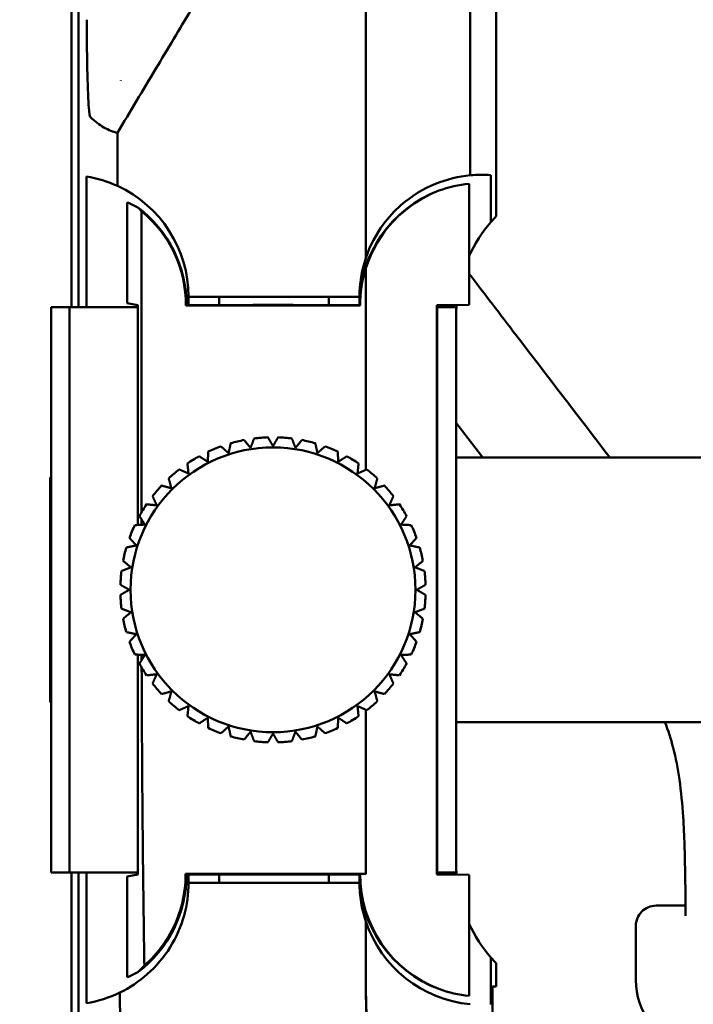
# Model space of a CAD drawing. Header units: millimetres. Extents: x 0 to 4878, y -120 to 1682.
# Tile 85 of 213: x 278 to 311, y 1345 to 1394. Entities that reach past the tile are written whole.
import ezdxf

# ---------------------------------------------------------------- set-up
doc = ezdxf.new("R2010")
doc.units = ezdxf.units.MM
doc.header["$LTSCALE"] = 2
doc.layers.add('Bemaßung (ISO)', color=7, linetype='Continuous', lineweight=25)
doc.layers.add('Sichtbar (ISO)', color=7, linetype='Continuous', lineweight=50)
doc.styles.add('Notiztext (DIN)', font='isocpeur.ttf')
doc.dimstyles.new('Standard (DIN)', dxfattribs={"dimscale": 2, "dimtxt": 3.5, "dimasz": 2.5, "dimexe": 2, "dimexo": 0.5, "dimgap": 0.5, "dimtad": 1, "dimrnd": 1e-08, "dimtxsty": 'Notiztext (DIN)', "dimcen": 0.09, "dimdle": 10, "dimclrd": 256, "dimclre": 256, "dimclrt": 256, "dimadec": 0, "dimazin": 0, "dimtfac": 1, "dimtmove": 0, "dimatfit": 3, "dimfxl": 1, "dimtolj": 1, "dimtzin": 0, "dimlwd": -1, "dimlwe": -1, "dimarcsym": 0})

# ---------------------------------------------------------------- blocks, each defined once
blk = doc.blocks.new('*D24')
at = {"layer": 'Bemaßung (ISO)', "transparency": 16777216}
for p, q in [((294.058, 1430.514), (244.154, 1430.514)), ((248.154, 965.514), (248.154, 1425.514)), ((294.058, 960.514), (244.154, 960.514))]:
    blk.add_line(p, q, dxfattribs=at)
for points in [[(247.321, 1425.514), (248.987, 1425.514), (248.154, 1430.514)], [(247.321, 965.514), (248.987, 965.514), (248.154, 960.514)]]:
    blk.add_solid(points, dxfattribs=at)
at = {"layer": 'Defpoints', "color": 0, "transparency": 16777216}
for p in [(248.154, 1430.514), (295.058, 1430.514), (295.058, 960.514)]:
    blk.add_point(p, dxfattribs=at)
at = {"layer": 'Bemaßung (ISO)', "transparency": 16777216, "insert": (240.154, 1188.494), "char_height": 7, "attachment_point": 1, "rotation": 90, "style": 'Notiztext (DIN)'}
blk.add_mtext('\\A1;470', dxfattribs=at)
blk = doc.blocks.new('*D25')
at = {"layer": 'Bemaßung (ISO)', "transparency": 16777216}
for p, q in [((281.576, 1445.514), (230.154, 1445.514)), ((234.154, 1440.514), (234.154, 950.514)), ((281.576, 945.514), (230.154, 945.514))]:
    blk.add_line(p, q, dxfattribs=at)
for points in [[(233.321, 1440.514), (234.987, 1440.514), (234.154, 1445.514)], [(233.321, 950.514), (234.987, 950.514), (234.154, 945.514)]]:
    blk.add_solid(points, dxfattribs=at)
at = {"layer": 'Defpoints', "color": 0, "transparency": 16777216}
for p in [(282.576, 1445.514), (234.154, 945.514), (282.576, 945.514)]:
    blk.add_point(p, dxfattribs=at)
at = {"layer": 'Bemaßung (ISO)', "transparency": 16777216, "insert": (226.154, 1188.844), "char_height": 7, "attachment_point": 1, "rotation": 90, "style": 'Notiztext (DIN)'}
blk.add_mtext('\\A1;500', dxfattribs=at)
blk = doc.blocks.new('*D26')
at = {"layer": 'Bemaßung (ISO)', "transparency": 16777216}
for p, q in [((281.576, 1445.514), (216.154, 1445.514)), ((220.154, 946.514), (220.154, 1440.514)), ((296.558, 941.514), (216.154, 941.514))]:
    blk.add_line(p, q, dxfattribs=at)
for points in [[(219.321, 1440.514), (220.987, 1440.514), (220.154, 1445.514)], [(219.321, 946.514), (220.987, 946.514), (220.154, 941.514)]]:
    blk.add_solid(points, dxfattribs=at)
at = {"layer": 'Defpoints', "color": 0, "transparency": 16777216}
for p in [(220.154, 1445.514), (282.576, 1445.514), (297.558, 941.514)]:
    blk.add_point(p, dxfattribs=at)
at = {"layer": 'Bemaßung (ISO)', "transparency": 16777216, "insert": (212.154, 1186.494), "char_height": 7, "attachment_point": 1, "rotation": 90, "style": 'Notiztext (DIN)'}
blk.add_mtext('\\A1;504', dxfattribs=at)

msp = doc.modelspace()

# ---------------------------------------------------------------- linework, layer by layer
at = {"layer": 'Sichtbar (ISO)'}
for p, q in [((280.1578, 1445.4136), (280.1578, 1379.4136)), ((280.4978, 1445.5136), (280.4978, 1379.4136)), ((301.0185, 1412.0134), (301.0185, 1383.8722)), ((280.909, 1393.5365), (280.909, 1393.5365)), ((282.5828, 1390.5592), (282.5828, 1390.5547)), ((280.8994, 1385.8311), (280.8994, 1379.4136)), ((300.7566, 1385.8968), (300.7566, 1383.585)), ((299.6965, 1385.4697), (299.6965, 1379.5262)), ((282.893, 1379.6009), (282.893, 1384.5576)), ((283.6005, 1377.2136), (283.6005, 1384.1233)), ((294.617, 1381.3161), (294.617, 1377.2136)), ((285.9078, 1379.9136), (285.9078, 1379.5127)), ((294.3078, 1379.9136), (285.9078, 1379.9136)), ((287.4078, 1379.9136), (287.4078, 1379.5127)), ((292.8078, 1379.5127), (292.8078, 1379.9136)), ((294.3078, 1379.5127), (294.3078, 1379.9136)), ((279.1578, 1379.4136), (279.4578, 1379.4136)), ((279.1578, 1351.6136), (279.1578, 1379.4136)), ((280.0578, 1379.4136), (279.4578, 1379.4136)), ((280.0578, 1379.4136), (283.4223, 1379.4136)), ((280.0578, 1379.4136), (280.0578, 1351.6136)), ((283.4223, 1379.5127), (282.893, 1379.6009)), ((283.4223, 1379.5127), (283.4223, 1368.7021)), ((285.7771, 1379.4831), (294.3384, 1379.4831)), ((285.8078, 1379.5136), (285.8069, 1379.5127)), ((289.0578, 1379.5127), (285.8069, 1379.5127)), ((289.0665, 1379.5136), (289.0578, 1379.5127)), ((291.049, 1379.5136), (289.0665, 1379.5136)), ((291.049, 1379.5136), (291.0578, 1379.5127)), ((294.3086, 1379.5127), (291.0578, 1379.5127)), ((294.3078, 1379.5136), (294.3086, 1379.5127)), ((298.1071, 1379.5127), (299.6965, 1379.5262)), ((298.1071, 1351.5145), (298.1071, 1379.5127)), ((298.1071, 1379.4136), (298.1178, 1379.4136)), ((299.0578, 1379.4136), (298.1178, 1379.4136)), ((298.1178, 1379.4136), (298.1178, 1351.6136)), ((299.0578, 1351.6136), (299.0578, 1379.4136)), ((283.6005, 1369.3286), (283.6005, 1377.2136)), ((294.617, 1371.4091), (294.617, 1377.2136)), ((320.6058, 1372.0136), (299.0578, 1372.0136)), ((279.1079, 1371.0136), (279.1578, 1371.0635)), ((279.1079, 1360.0136), (279.1079, 1371.0136)), ((283.6005, 1368.7115), (283.6005, 1368.9729)), ((283.4223, 1362.3251), (283.4223, 1351.5145)), ((279.1079, 1360.0136), (279.1578, 1359.9638)), ((294.617, 1359.6181), (294.617, 1353.8136)), ((320.6058, 1359.0136), (299.0578, 1359.0136)), ((279.4578, 1351.6136), (279.1578, 1351.6136)), ((280.0578, 1351.6136), (279.4578, 1351.6136)), ((280.0578, 1351.6136), (283.4223, 1351.6136)), ((280.1578, 1351.6136), (280.1578, 1195.5636)), ((280.4978, 1351.6136), (280.4978, 1039.4136)), ((280.8994, 1351.6136), (280.8994, 1345.1961)), ((283.4223, 1351.5145), (282.893, 1351.4263)), ((282.893, 1346.4696), (282.893, 1351.4263)), ((285.8069, 1351.5145), (289.0578, 1351.5145)), ((285.8078, 1351.5136), (285.8069, 1351.5145)), ((285.9078, 1351.5145), (285.9078, 1351.1136)), ((287.4078, 1351.5145), (287.4078, 1351.1136)), ((289.0665, 1351.5136), (289.0578, 1351.5145)), ((291.049, 1351.5136), (289.0665, 1351.5136)), ((291.049, 1351.5136), (291.0578, 1351.5145)), ((291.0578, 1351.5145), (294.3086, 1351.5145)), ((292.8078, 1351.1136), (292.8078, 1351.5145)), ((294.3078, 1351.1136), (294.3078, 1351.5145)), ((294.3078, 1351.5136), (294.3086, 1351.5145)), ((294.617, 1351.5442), (294.3408, 1351.5465)), ((294.617, 1351.5442), (294.617, 1351.5506)), ((298.1071, 1351.6136), (298.1178, 1351.6136)), ((299.6965, 1351.501), (298.1071, 1351.5145)), ((298.1178, 1351.6136), (299.0578, 1351.6136)), ((299.6965, 1351.501), (299.6965, 1345.5575)), ((285.9078, 1351.1136), (294.3078, 1351.1136)), ((310.3262, 1349.9886), (308.8828, 1349.9886)), ((294.617, 1346.2028), (294.617, 1349.2124)), ((307.8828, 1346.3274), (307.8828, 1348.9886)), ((300.7566, 1345.1304), (300.7566, 1347.4422)), ((301.0185, 1346.0136), (301.0185, 1347.155)), ((300.8483, 1328.0629), (300.8483, 1346.0136)), ((300.8483, 1346.0136), (301.0185, 1346.0136))]:
    msp.add_line(p, q, dxfattribs=at)
msp.add_circle((290.0578, 1365.5136), 7, dxfattribs=at)
for centre, radius, start, end in [((279.9078, 1379.9136), 6, 65.26382, 80.48737), ((279.9078, 1379.9136), 6, 0, 65.26382), ((300.3078, 1379.5136), 6, 110.4666, 180), ((279.8078, 1379.5136), 6, 0, 53.01855), ((279.8078, 1379.5136), 5.9695, 359.70683, 50.55316), ((306.0578, 1379.0136), 7, 139.22738, 155.33346), ((300.3078, 1379.9136), 6, 161.52855, 180), ((300.3078, 1379.5136), 5.9695, 162.42503, 180.29317), ((306.0578, 1379.0136), 7, 175.84351, 179.89756), ((290.0578, 1365.5136), 7.5, 109.91021, 115.08979), ((290.0578, 1365.5136), 7.5, 100.91021, 106.08979), ((290.0578, 1365.5136), 7.5, 91.91021, 97.08979), ((290.0578, 1365.5136), 7.5, 82.91021, 88.08979), ((290.0578, 1365.5136), 7.5, 73.91021, 79.08979), ((290.0578, 1365.5136), 7.5, 64.91021, 70.08979), ((290.0578, 1365.5136), 7.5, 118.91021, 124.08979), ((290.0578, 1365.5136), 7.5, 55.91021, 61.08979), ((290.0578, 1365.5136), 7.5, 127.91021, 133.08979), ((290.0578, 1365.5136), 7.5, 46.91021, 52.08979), ((290.0578, 1365.5136), 7.5, 136.91021, 142.08979), ((290.0578, 1365.5136), 7.5, 37.91021, 43.08979), ((290.0578, 1365.5136), 7.5, 145.91021, 151.08979), ((290.0578, 1365.5136), 7.5, 28.91021, 34.08979), ((290.0578, 1365.5136), 7.5, 154.91021, 160.08979), ((290.0578, 1365.5136), 7.5, 19.91021, 25.08979), ((290.0578, 1365.5136), 7.5, 163.91021, 169.08979), ((290.0578, 1365.5136), 7.5, 10.91021, 16.08979), ((290.0578, 1365.5136), 7.5, 172.91021, 178.08979), ((290.0578, 1365.5136), 7.5, 1.91021, 7.08979), ((290.0578, 1365.5136), 7.5, 181.91021, 187.08979), ((290.0578, 1365.5136), 7.5, 352.91021, 358.08979), ((290.0578, 1365.5136), 7.5, 190.91021, 196.08979), ((290.0578, 1365.5136), 7.5, 343.91021, 349.08979), ((290.0578, 1365.5136), 7.5, 199.91021, 205.08979), ((290.0578, 1365.5136), 7.5, 334.91021, 340.08979), ((290.0578, 1365.5136), 7.5, 208.91021, 214.08979), ((290.0578, 1365.5136), 7.5, 325.91021, 331.08979), ((290.0578, 1365.5136), 7.5, 217.91021, 223.08979), ((290.0578, 1365.5136), 7.5, 316.91021, 322.08979), ((290.0578, 1365.5136), 7.5, 226.91021, 232.08979), ((290.0578, 1365.5136), 7.5, 307.91021, 313.08979), ((290.0578, 1365.5136), 7.5, 235.91021, 241.08979), ((290.0578, 1365.5136), 7.5, 298.91021, 304.08979), ((290.0578, 1365.5136), 7.5, 244.91021, 250.08979), ((290.0578, 1365.5136), 7.5, 289.91021, 295.08979), ((290.0578, 1365.5136), 7.5, 253.91021, 259.08979), ((290.0578, 1365.5136), 7.5, 262.91021, 268.08979), ((290.0578, 1365.5136), 7.5, 271.91021, 277.08979), ((290.0578, 1365.5136), 7.5, 280.91021, 286.08979), ((306.0578, 1352.0136), 7, 180.10244, 184.15649), ((279.8078, 1351.5136), 6, 306.98145, 0), ((300.3078, 1351.5136), 6, 180, 249.53344), ((308.8828, 1348.9886), 1, 89.99977, 180.00024), ((306.0578, 1352.0136), 7, 204.66652, 220.77262), ((311.3828, 1346.3274), 3.5, 180, 252.5424), ((279.9078, 1351.1136), 6, 279.51263, 295.90284)]:
    msp.add_arc(centre, radius, start, end, dxfattribs=at)
for centre, major_axis, ratio, start_param, end_param in [((300.3076, 1379.9311), (5.9909, 0.0654), 0.9985358, 1.4848825, 1.6533719), ((300.36, 1379.5126), (4.9164, -3.4735), 0.9998675, 2.5510977, 3.4524381), ((300.2569, 1379.5136), (-5.9826, 0), 0.9999639, 4.8062009, 5.0616217), ((280.7324, 1379.5136), (-5.553, 0), 0.9860383, 4.207778, 4.3127469), ((306.058, 1379.0136), (-7.0003, 0), 0.9999629, 5.5160429, 5.5715688), ((286.4895, 1363.4552), (0.0639, -58.0117), 0.0497883, 4.7319792, 4.7364037), ((286.4895, 1363.4552), (0.0639, -58.0117), 0.0497883, 4.7427344, 4.8793101), ((294.6183, 1361.0179), (0.0002, 61.4098), 0.0000214, 1.6883817, 1.7255797), ((300.3589, 1351.5136), (-6.0183, 0), 0.9999639, 6.2777198, 7.4888198), ((300.3078, 1351.1136), (4.2426, -4.2426), 0.9999995, 4.2494172, 5.4044204), ((306.058, 1352.0136), (-7.0003, 0), 0.9999629, 0.7116165, 0.7671424), ((278.6772, 1351.5136), (-6.7893, 0), 0.9860383, 2.3435953, 2.4117535), ((280.7324, 1351.5136), (5.553, 0), 0.9860383, 5.1120311, 5.2169999), ((329.617, 1347.5326), (-24.7367, -25.6701), 0.964575, 5.4973021, 6.0456484), ((284.3195, 1363.9755), (-0.0374, 57.5676), 0.0330158, 1.893526, 2.039616), ((300.2569, 1351.5136), (-5.9826, 0), 0.9999639, 1.2215641, 1.4769842)]:
    msp.add_ellipse(centre, major_axis=major_axis, ratio=ratio, start_param=start_param, end_param=end_param, dxfattribs=at)
for points, knots in [([(299.6345, 1412.0106), (299.6345, 1411.9751), (299.6354, 1411.8294), (299.6372, 1411.5126), (299.638, 1411.3889), (299.6403, 1411.0261), (299.6419, 1410.7855), (299.6465, 1410.111), (299.6498, 1409.6671), (299.6587, 1408.513), (299.6647, 1407.78), (299.6801, 1406.0018), (299.6896, 1404.9705), (299.7205, 1401.7032), (299.7295, 1400.8725), (299.7481, 1397.6382), (299.7484, 1395.0696), (299.7484, 1385.8875)], [0.00045877, 0.00045877, 0.00045877, 0.00045877, 0.00595914, 0.00595914, 0.00949783, 0.00949783, 0.01633751, 0.01633751, 0.02921099, 0.02921099, 0.0509141, 0.0509141, 0.08264086, 0.08264086, 0.14783985, 0.14783985, 0.2684123, 0.2684123, 0.2684123, 0.2684123]), ([(294.545, 1404.7815), (294.55, 1404.1843), (294.5552, 1403.5901), (294.5654, 1402.4626), (294.57, 1401.9577), (294.5783, 1401.0783), (294.5815, 1400.745), (294.5853, 1400.3485), (294.5866, 1400.1958), (294.5889, 1399.9847), (294.5897, 1399.9102), (294.5924, 1399.6808), (294.5942, 1399.5211), (294.5984, 1399.1825), (294.6006, 1399.0077), (294.6037, 1398.7246), (294.6047, 1398.624), (294.6066, 1398.4056), (294.6075, 1398.2889), (294.6103, 1397.8522), (294.6115, 1397.5223), (294.6138, 1396.7058), (294.6145, 1396.1588), (294.6164, 1394.2856), (294.6166, 1392.2233), (294.617, 1388.1875), (294.6169, 1386.7347), (294.6169, 1381.8146)], [-4.041189, -4.041189, -4.041189, -4.041189, -3.7837873, -3.7837873, -3.5537157, -3.5537157, -3.4136278, -3.4136278, -3.319405, -3.319405, -3.2697005, -3.2697005, -3.16433, -3.16433, -3.0461214, -3.0461214, -2.9806312, -2.9806312, -2.9055931, -2.9055931, -2.7014812, -2.7014812, -2.3821262, -2.3821262, -1.4760262, -1.4760262, -0.000001, -0.000001, -0.000001, -0.000001]), ([(286.028, 1394.0056), (285.7455, 1393.5368), (285.4541, 1393.0523), (284.8789, 1392.0949), (284.5777, 1391.5929), (283.6754, 1390.0868), (283.0354, 1389.0157), (282.4184, 1387.9807)], [0.0000093, 0.0000093, 0.0000093, 0.0000093, 0.16424391, 0.16424391, 0.33613432, 0.33613432, 0.69327451, 0.69327451, 0.69327451, 0.69327451]), ([(281.0788, 1388.7575), (281.0544, 1388.7868), (281.0298, 1388.9506), (280.9887, 1389.483), (280.9714, 1389.814), (280.9427, 1390.6388), (280.9313, 1391.1238), (280.9187, 1391.9486), (280.9153, 1392.2573), (280.9105, 1392.8896), (280.9093, 1393.2128), (280.9091, 1393.5365)], [0.00018096, 0.00018096, 0.00018096, 0.00018096, 0.21231576, 0.21231576, 0.38836167, 0.38836167, 0.56115535, 0.56115535, 0.6578112, 0.6578112, 0.75472443, 0.75472443, 0.75472443, 0.75472443]), ([(282.4184, 1387.9807), (282.1966, 1388.0249), (281.9748, 1388.113), (281.5284, 1388.3721), (281.3036, 1388.5443), (281.0788, 1388.7575)], [-3.8383795, -3.8383795, -3.8383795, -3.8383795, -1.9318584, -1.9318584, -0.0001868, -0.0001868, -0.0001868, -0.0001868]), ([(282.4184, 1385.3631), (282.4184, 1385.7819), (282.4184, 1386.2414), (282.4184, 1387.1048), (282.4184, 1387.548), (282.4184, 1387.9807)], [-0.26067095, -0.26067095, -0.26067095, -0.26067095, -0.12984122, -0.12984122, -0.00001677, -0.00001677, -0.00001677, -0.00001677]), ([(294.6169, 1381.8146), (294.8242, 1382.4352), (295.1216, 1382.9889), (295.7364, 1383.825), (296.0289, 1384.14), (296.864, 1384.8765), (297.4445, 1385.2257), (298.5962, 1385.6954), (299.1718, 1385.8335), (299.7484, 1385.8875)], [-0.86387098, -0.86387098, -0.86387098, -0.86387098, -0.65708929, -0.65708929, -0.50292046, -0.50292046, -0.24203068, -0.24203068, -0.000001, -0.000001, -0.000001, -0.000001]), ([(299.6965, 1381.0494), (300.4595, 1380.0469), (301.2243, 1379.0457), (301.99, 1378.0452), (303.5286, 1376.0348), (305.0706, 1374.0273), (306.6046, 1372.0136)], [0.27699109, 0.27699109, 0.27699109, 0.27699109, 0.35225133, 0.35225133, 0.35225133, 0.50347327, 0.50347327, 0.50347327, 0.50347327]), ([(285.8069, 1379.5127), (285.8036, 1379.5094), (285.8003, 1379.5061), (285.797, 1379.5028), (285.7937, 1379.4996), (285.7904, 1379.4963), (285.7871, 1379.493), (285.7838, 1379.4897), (285.7805, 1379.4864), (285.7771, 1379.4831)], [0, 0, 0, 0, 0.3333333, 0.3333333, 0.3333333, 0.6666667, 0.6666667, 0.6666667, 1, 1, 1, 1]), ([(310.3298, 1349.4886), (310.3248, 1350.2295), (310.3184, 1350.9703), (310.3055, 1351.711), (310.2984, 1352.1217), (310.2892, 1352.5324), (310.2758, 1352.9429), (310.2604, 1353.4124), (310.2395, 1353.8817), (310.2091, 1354.3505), (310.1692, 1354.9655), (310.1131, 1355.5796), (310.0261, 1356.1897), (309.9512, 1356.715), (309.8534, 1357.2373), (309.7199, 1357.7507), (309.6084, 1358.1789), (309.4721, 1358.6009), (309.3124, 1359.0136)], [0, 0, 0, 0, 0.03598512, 0.03598512, 0.03598512, 0.05593495, 0.05593495, 0.05593495, 0.07875134, 0.07875134, 0.07875134, 0.10868364, 0.10868364, 0.10868364, 0.13444992, 0.13444992, 0.13444992, 0.15593606, 0.15593606, 0.15593606, 0.15593606]), ([(283.652, 1353.8136), (283.6628, 1352.6721), (283.6754, 1351.5367), (283.7038, 1349.2808), (283.7196, 1348.1608), (283.7372, 1347.0501)], [-0.69605181, -0.69605181, -0.69605181, -0.69605181, -0.34802648, -0.34802648, -0.000001, -0.000001, -0.000001, -0.000001]), ([(283.7372, 1347.0501), (284.0728, 1347.3441), (284.374, 1347.6747), (284.9071, 1348.4109), (285.1346, 1348.8173), (285.61, 1349.9644), (285.7658, 1350.7373), (285.766, 1351.5342), (285.7659, 1351.5448), (285.7659, 1351.5554)], [-0.52735837, -0.52735837, -0.52735837, -0.52735837, -0.38852878, -0.38852878, -0.2442126, -0.2442126, -0.00324778, -0.00324778, -0.000001, -0.000001, -0.000001, -0.000001]), ([(285.7659, 1351.5554), (287.2457, 1351.5545), (288.7261, 1351.5536), (291.6764, 1351.552), (293.1466, 1351.5513), (294.617, 1351.5506)], [-0.88679026, -0.88679026, -0.88679026, -0.88679026, -0.44175385, -0.44175385, -0.00000211, -0.00000211, -0.00000211, -0.00000211]), ([(285.7659, 1351.5554), (285.7704, 1351.5508), (285.775, 1351.5463), (285.7796, 1351.5417), (285.7841, 1351.5372), (285.7887, 1351.5326), (285.7933, 1351.5281), (285.7978, 1351.5236), (285.8024, 1351.519), (285.8069, 1351.5145)], [0, 0, 0, 0, 0.3333333, 0.3333333, 0.3333333, 0.6666667, 0.6666667, 0.6666667, 1, 1, 1, 1]), ([(294.3086, 1351.5145), (294.3122, 1351.518), (294.3158, 1351.5216), (294.3193, 1351.5252), (294.3229, 1351.5287), (294.3265, 1351.5323), (294.33, 1351.5358), (294.3336, 1351.5394), (294.3372, 1351.5429), (294.3408, 1351.5465)], [0, 0, 0, 0, 0.33333333, 0.33333333, 0.33333333, 0.66666667, 0.66666667, 0.66666667, 0.99999406, 0.99999406, 0.99999406, 0.99999406]), ([(285.9078, 1351.1136), (285.9078, 1350.5692), (285.8337, 1350.0302), (285.5357, 1348.9554), (285.3032, 1348.4273), (284.6931, 1347.4477), (284.3153, 1347.0011), (283.4734, 1346.2578), (283.0196, 1345.9547), (282.5288, 1345.7164)], [0.00000107, 0.00000107, 0.00000107, 0.00000107, 0.16705255, 0.16705255, 0.34554513, 0.34554513, 0.52705078, 0.52705078, 0.69573356, 0.69573356, 0.69573356, 0.69573356]), ([(294.617, 1349.2124), (294.5147, 1349.5185), (294.4373, 1349.8322), (294.3338, 1350.4688), (294.3078, 1350.7909), (294.3078, 1351.1136)], [0.000001, 0.000001, 0.000001, 0.000001, 0.09811076, 0.09811076, 0.19623282, 0.19623282, 0.19623282, 0.19623282]), ([(294.617, 1346.2028), (294.617, 1341.5006), (295.5415, 1336.9536), (299.0187, 1328.3018), (301.6562, 1324.3313), (304.8767, 1321.0528)], [-2.8131211, -2.8131211, -2.8131211, -2.8131211, -1.4566464, -1.4566464, -0.000001, -0.000001, -0.000001, -0.000001])]:
    msp.add_open_spline(points, degree=3, knots=knots, dxfattribs=at)
for points in [[(283.4171, 1384.3066), (283.4783, 1384.2478), (283.5394, 1384.1868), (283.6005, 1384.1233)], [(294.3384, 1379.4831), (294.3351, 1379.4864), (294.3285, 1379.493), (294.3185, 1379.5028), (294.3119, 1379.5094), (294.3086, 1379.5127)], [(300.3628, 1372.0136), (299.9278, 1372.5822), (299.4928, 1373.1506), (299.0578, 1373.7191)]]:
    msp.add_open_spline(points, degree=3, dxfattribs=at)
for points, weights in [([(287.8752, 1372.2307), (287.695, 1372.393), (287.5037, 1372.5653)], [1.06016803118, 1.06956515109, 1.07777355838]), ([(287.9792, 1372.7198), (287.9257, 1372.4679), (287.8752, 1372.2307)], [1.07777356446, 1.06956515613, 1.06016803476]), ([(288.9529, 1372.4895), (288.8003, 1372.6779), (288.6382, 1372.878)], [1.06016803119, 1.06956515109, 1.07777355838]), ([(289.1321, 1372.9563), (289.0398, 1372.7159), (288.9529, 1372.4895)], [1.0777735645, 1.06956515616, 1.06016803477]), ([(290.0578, 1372.5764), (289.9365, 1372.7864), (289.8078, 1373.0094)], [1.06016803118, 1.06956515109, 1.07777355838]), ([(290.3078, 1373.0094), (290.179, 1372.7864), (290.0578, 1372.5764)], [1.07777356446, 1.06956515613, 1.06016803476]), ([(291.1626, 1372.4895), (291.0757, 1372.7159), (290.9835, 1372.9563)], [1.06016803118, 1.06956515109, 1.07777355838]), ([(291.4773, 1372.878), (291.3152, 1372.6779), (291.1626, 1372.4895)], [1.07777356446, 1.06956515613, 1.06016803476]), ([(292.2403, 1372.2307), (292.1899, 1372.4679), (292.1363, 1372.7198)], [1.06016803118, 1.06956515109, 1.07777355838]), ([(292.6119, 1372.5653), (292.4205, 1372.393), (292.2403, 1372.2307)], [1.07777356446, 1.06956515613, 1.06016803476]), ([(286.8513, 1371.8066), (286.6479, 1371.9387), (286.432, 1372.0789)], [1.06016803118, 1.06956515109, 1.07777355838]), ([(286.8775, 1372.3059), (286.864, 1372.0488), (286.8513, 1371.8066)], [1.07777356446, 1.06956515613, 1.06016803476]), ([(293.2642, 1371.8066), (293.2515, 1372.0488), (293.2381, 1372.3059)], [1.06016803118, 1.06956515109, 1.07777355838]), ([(293.6836, 1372.0789), (293.4676, 1371.9387), (293.2642, 1371.8066)], [1.07777356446, 1.06956515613, 1.06016803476]), ([(285.8541, 1371.7248), (285.881, 1371.4687), (285.9063, 1371.2276)], [1.07777356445, 1.06956515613, 1.06016803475]), ([(294.2092, 1371.2276), (294.2345, 1371.4687), (294.2615, 1371.7248)], [1.06016803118, 1.06956515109, 1.07777355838]), ([(285.9063, 1371.2276), (285.6848, 1371.3262), (285.4496, 1371.4309)], [1.06016803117, 1.06956515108, 1.07777355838]), ([(294.666, 1371.4309), (294.4307, 1371.3262), (294.2092, 1371.2276)], [1.07777356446, 1.06956515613, 1.06016803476]), ([(285.0636, 1370.5078), (284.8294, 1370.5705), (284.5806, 1370.6372)], [1.06016803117, 1.06956515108, 1.07777355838]), ([(284.9342, 1370.9907), (285.0008, 1370.742), (285.0636, 1370.5078)], [1.07777356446, 1.06956515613, 1.06016803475]), ([(295.0519, 1370.5078), (295.1147, 1370.742), (295.1813, 1370.9907)], [1.06016803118, 1.06956515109, 1.07777355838]), ([(295.5349, 1370.6372), (295.2862, 1370.5705), (295.0519, 1370.5078)], [1.07777356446, 1.06956515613, 1.06016803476]), ([(284.3438, 1369.665), (284.1027, 1369.6904), (283.8466, 1369.7173)], [1.06016803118, 1.06956515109, 1.07777355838]), ([(284.1405, 1370.1218), (284.2452, 1369.8866), (284.3438, 1369.665)], [1.07777356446, 1.06956515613, 1.06016803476]), ([(295.7717, 1369.665), (295.8703, 1369.8866), (295.9751, 1370.1218)], [1.06016803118, 1.06956515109, 1.07777355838]), ([(296.269, 1369.7173), (296.0129, 1369.6904), (295.7717, 1369.665)], [1.07777356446, 1.06956515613, 1.06016803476]), ([(283.7647, 1368.7201), (283.5226, 1368.7074), (283.2654, 1368.6939)], [1.06016803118, 1.06956515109, 1.07777355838]), ([(283.4924, 1369.1394), (283.6327, 1368.9234), (283.7647, 1368.7201)], [1.07777356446, 1.06956515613, 1.06016803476]), ([(296.3508, 1368.7201), (296.4829, 1368.9234), (296.6231, 1369.1394)], [1.06016803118, 1.06956515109, 1.07777355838]), ([(296.8501, 1368.6939), (296.5929, 1368.7074), (296.3508, 1368.7201)], [1.07777356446, 1.06956515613, 1.06016803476]), ([(283.0061, 1368.0677), (283.1784, 1367.8763), (283.3406, 1367.6961)], [1.07777356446, 1.06956515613, 1.06016803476]), ([(296.7749, 1367.6961), (296.9372, 1367.8763), (297.1095, 1368.0677)], [1.06016803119, 1.06956515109, 1.07777355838]), ([(283.3406, 1367.6961), (283.1034, 1367.6457), (282.8516, 1367.5922)], [1.06016803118, 1.06956515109, 1.07777355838]), ([(297.264, 1367.5922), (297.0121, 1367.6457), (296.7749, 1367.6961)], [1.07777356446, 1.06956515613, 1.06016803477]), ([(282.6933, 1366.9331), (282.8934, 1366.7711), (283.0819, 1366.6185)], [1.07777356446, 1.06956515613, 1.06016803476]), ([(297.0336, 1366.6185), (297.2221, 1366.7711), (297.4222, 1366.9331)], [1.06016803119, 1.06956515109, 1.07777355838]), ([(283.0819, 1366.6185), (282.8555, 1366.5316), (282.6151, 1366.4393)], [1.06016803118, 1.06956515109, 1.07777355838]), ([(297.5004, 1366.4393), (297.26, 1366.5316), (297.0336, 1366.6185)], [1.07777356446, 1.06956515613, 1.06016803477]), ([(282.5619, 1365.7636), (282.7849, 1365.6349), (282.9949, 1365.5136)], [1.07777356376, 1.06956515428, 1.0601680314]), ([(282.9949, 1365.5136), (282.7849, 1365.3924), (282.5619, 1365.2636)], [1.06016803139, 1.0695651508, 1.07777355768]), ([(297.1206, 1365.5136), (297.3306, 1365.6349), (297.5536, 1365.7636)], [1.06016803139, 1.0695651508, 1.07777355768]), ([(297.5536, 1365.2636), (297.3306, 1365.3924), (297.1206, 1365.5136)], [1.07777356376, 1.06956515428, 1.0601680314]), ([(282.6151, 1364.5879), (282.8555, 1364.4956), (283.0819, 1364.4087)], [1.07777356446, 1.06956515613, 1.06016803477]), ([(283.0819, 1364.4087), (282.8934, 1364.2561), (282.6933, 1364.0941)], [1.06016803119, 1.06956515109, 1.07777355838]), ([(297.0336, 1364.4087), (297.26, 1364.4956), (297.5004, 1364.5879)], [1.06016803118, 1.06956515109, 1.07777355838]), ([(297.4222, 1364.0941), (297.2221, 1364.2561), (297.0336, 1364.4087)], [1.07777356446, 1.06956515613, 1.06016803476]), ([(282.8516, 1363.435), (283.1034, 1363.3815), (283.3406, 1363.3311)], [1.07777356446, 1.06956515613, 1.06016803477]), ([(296.7749, 1363.3311), (297.0121, 1363.3815), (297.264, 1363.435)], [1.06016803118, 1.06956515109, 1.07777355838]), ([(283.3406, 1363.3311), (283.1784, 1363.1509), (283.0061, 1362.9595)], [1.06016803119, 1.06956515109, 1.07777355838]), ([(297.1095, 1362.9595), (296.9372, 1363.1509), (296.7749, 1363.3311)], [1.07777356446, 1.06956515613, 1.06016803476]), ([(283.2654, 1362.3333), (283.5226, 1362.3198), (283.7647, 1362.3072)], [1.07777356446, 1.06956515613, 1.06016803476]), ([(283.7647, 1362.3072), (283.6327, 1362.1038), (283.4924, 1361.8878)], [1.06016803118, 1.06956515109, 1.07777355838]), ([(296.3508, 1362.3072), (296.5929, 1362.3198), (296.8501, 1362.3333)], [1.06016803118, 1.06956515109, 1.07777355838]), ([(296.6231, 1361.8878), (296.4829, 1362.1038), (296.3508, 1362.3072)], [1.07777356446, 1.06956515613, 1.06016803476]), ([(283.8466, 1361.3099), (284.1027, 1361.3368), (284.3438, 1361.3622)], [1.07777356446, 1.06956515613, 1.06016803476]), ([(284.3438, 1361.3622), (284.2452, 1361.1407), (284.1405, 1360.9054)], [1.06016803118, 1.06956515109, 1.07777355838]), ([(295.9751, 1360.9054), (295.8703, 1361.1407), (295.7717, 1361.3622)], [1.07777356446, 1.06956515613, 1.06016803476]), ([(295.7717, 1361.3622), (296.0129, 1361.3368), (296.269, 1361.3099)], [1.06016803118, 1.06956515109, 1.07777355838]), ([(284.5806, 1360.39), (284.8294, 1360.4567), (285.0636, 1360.5194)], [1.07777356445, 1.06956515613, 1.06016803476]), ([(285.0636, 1360.5194), (285.0008, 1360.2852), (284.9342, 1360.0365)], [1.06016803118, 1.06956515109, 1.07777355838]), ([(295.1813, 1360.0365), (295.1147, 1360.2852), (295.0519, 1360.5194)], [1.07777356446, 1.06956515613, 1.06016803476]), ([(295.0519, 1360.5194), (295.2862, 1360.4567), (295.5349, 1360.39)], [1.06016803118, 1.06956515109, 1.07777355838]), ([(285.4496, 1359.5963), (285.6848, 1359.701), (285.9063, 1359.7997)], [1.07777356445, 1.06956515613, 1.06016803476]), ([(285.9063, 1359.7997), (285.881, 1359.5585), (285.8541, 1359.3024)], [1.06016803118, 1.06956515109, 1.07777355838]), ([(294.2615, 1359.3024), (294.2345, 1359.5585), (294.2092, 1359.7997)], [1.07777356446, 1.06956515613, 1.06016803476]), ([(294.2092, 1359.7997), (294.4307, 1359.701), (294.666, 1359.5963)], [1.06016803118, 1.06956515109, 1.07777355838]), ([(286.432, 1358.9483), (286.6479, 1359.0885), (286.8513, 1359.2206)], [1.07777356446, 1.06956515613, 1.06016803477]), ([(286.8513, 1359.2206), (286.864, 1358.9784), (286.8775, 1358.7213)], [1.06016803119, 1.06956515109, 1.07777355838]), ([(293.2381, 1358.7213), (293.2515, 1358.9784), (293.2642, 1359.2206)], [1.07777356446, 1.06956515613, 1.06016803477]), ([(293.2642, 1359.2206), (293.4676, 1359.0885), (293.6836, 1358.9483)], [1.06016803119, 1.06956515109, 1.07777355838]), ([(287.5037, 1358.4619), (287.695, 1358.6342), (287.8752, 1358.7965)], [1.07777356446, 1.06956515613, 1.06016803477]), ([(287.8752, 1358.7965), (287.9257, 1358.5593), (287.9792, 1358.3074)], [1.06016803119, 1.06956515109, 1.07777355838]), ([(288.6382, 1358.1492), (288.8003, 1358.3493), (288.9529, 1358.5377)], [1.07777356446, 1.06956515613, 1.06016803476]), ([(288.9529, 1358.5377), (289.0398, 1358.3114), (289.1321, 1358.071)], [1.06016803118, 1.06956515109, 1.07777355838]), ([(290.9835, 1358.071), (291.0757, 1358.3114), (291.1626, 1358.5377)], [1.07777356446, 1.06956515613, 1.06016803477]), ([(291.1626, 1358.5377), (291.3152, 1358.3493), (291.4773, 1358.1492)], [1.06016803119, 1.06956515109, 1.07777355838]), ([(292.1363, 1358.3074), (292.1899, 1358.5593), (292.2403, 1358.7965)], [1.07777356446, 1.06956515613, 1.06016803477]), ([(292.2403, 1358.7965), (292.4205, 1358.6342), (292.6119, 1358.4619)], [1.06016803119, 1.06956515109, 1.07777355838]), ([(289.8078, 1358.0178), (289.9365, 1358.2408), (290.0578, 1358.4508)], [1.0777735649, 1.06956515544, 1.06016803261]), ([(290.0578, 1358.4508), (290.179, 1358.2408), (290.3078, 1358.0178)], [1.06016802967, 1.06956515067, 1.07777355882])]:
    msp.add_rational_spline(points, weights, degree=2, dxfattribs=at)

# ---------------------------------------------------------------- dimensions: what is measured, and where the dimension line sits
at = {"layer": 'Bemaßung (ISO)'}
for base, p1, p2, angle, picture, middle in [((220.154, 1445.5136), (297.5578, 941.5136), (282.5756, 1445.5136), 270, '*D26', (220.154, 1193.4936)), ((234.154, 945.5136), (282.5756, 1445.5136), (282.5756, 945.5136), 270, '*D25', (234.154, 1195.4936)), ((248.154, 1430.5136), (295.0578, 960.5136), (295.0578, 1430.5136), 90, '*D24', (248.154, 1195.4936))]:
    dim = msp.add_linear_dim(base=base, p1=p1, p2=p2, angle=angle, dimstyle='Standard (DIN)', override={"dimgap": 0.5, "dimdec": 2, "dimtol": 0, "dimlim": 0, "dimtp": 0, "dimtm": 0, "dimtdec": 2, "dimtofl": 0, "dimatfit": 1}, dxfattribs=at)
    dim.commit()
    dim.dimension.update_dxf_attribs({"geometry": picture, "text_midpoint": middle, "dimtype": 160})

doc.saveas('drawing.dxf')
